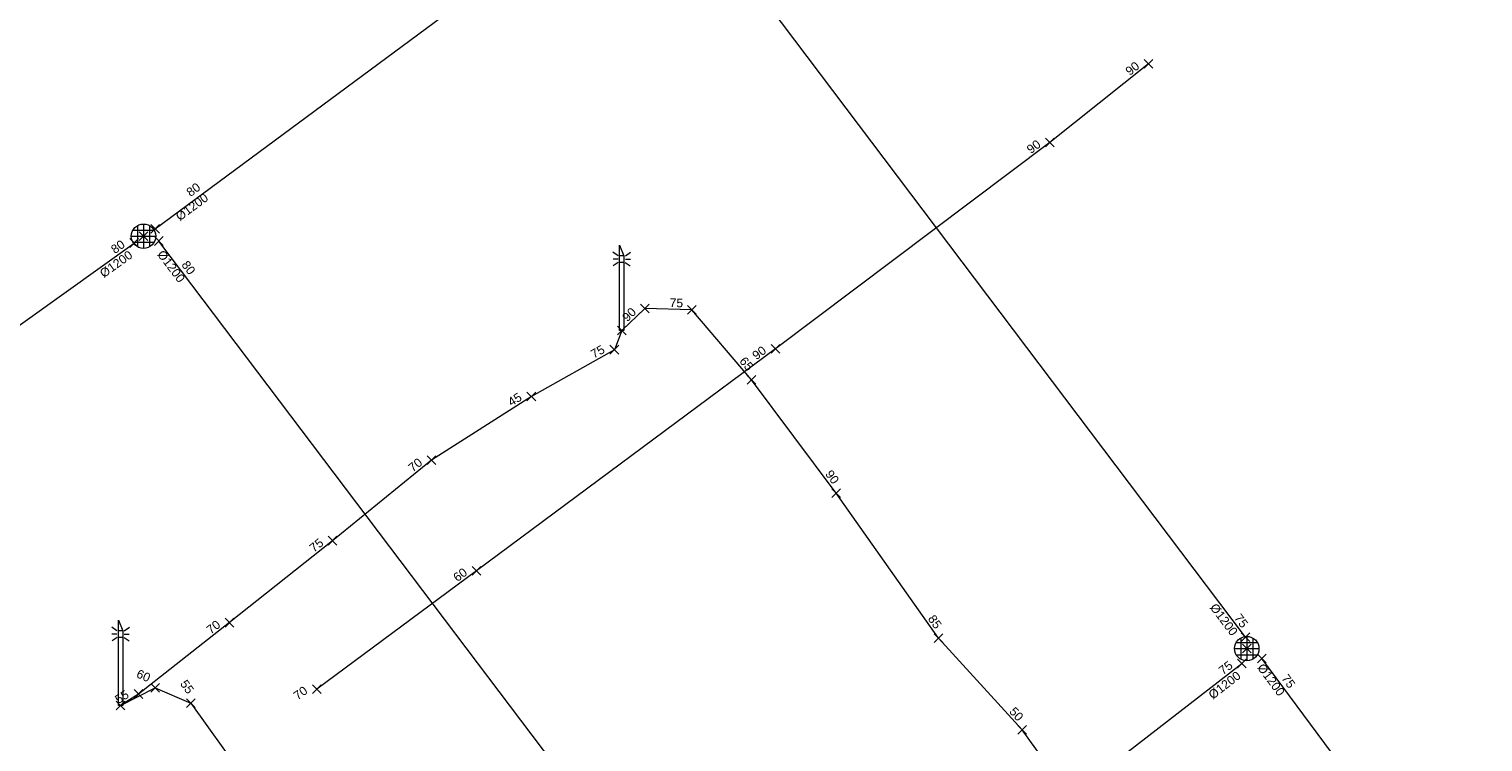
# Model space of a CAD drawing. Header units: metres. Extents: x 1575778 to 1576006, y 2263010 to 2263161.
# Tile 15 of 18: x 1575897 to 1575930, y 2263094 to 2263111. Entities that reach past the tile are written whole.
import ezdxf
from ezdxf.enums import TextEntityAlignment as Align
from ezdxf.lldxf.tags import DXFTag

# ---------------------------------------------------------------- set-up
doc = ezdxf.new("R2010")
doc.units = ezdxf.units.M
doc.header["$PDMODE"] = 3
doc.header["$PDSIZE"] = 0.1
doc.linetypes.add('TOPO_CONTINU', pattern=[0.5, 0.25, 0.25])
doc.layers.get('0').update_dxf_attribs({"lineweight": 0})
for name, color, linetype, lineweight in [('RSX_DIV_LIGNES', 211, 'DIVERS', 0), ('RSX_ECL_LIGNES', 30, 'ECL', 0), ('RSX_EP_LIGNES', 4, 'EP', 0), ('TOP_LAMPADAIRE', 7, 'TOPO_CONTINU', 0), ('TOP_PLAQUE_EGOUT', 5, 'TOPO_CONTINU', 0), ('TXT_DIAM_RSX', 7, 'TOPO_CONTINU', 0), ('TXT_PROF_RSX', 7, 'TOPO_CONTINU', 0), ('XYZ_DIV', 211, 'Continuous', 0), ('XYZ_ECL', 30, 'Continuous', 0), ('XYZ_EP', 4, 'Continuous', 0), ('XYZ_LAMPADAIRE', 7, 'TOPO_CONTINU', 0), ('XYZ_PLAQUE_EGOUT', 7, 'TOPO_CONTINU', 0)]:
    doc.layers.add(name, color=color, linetype=linetype, lineweight=lineweight)
doc.styles.add('Romans', font='romans.SHX')
doc.styles.get("Standard").update_dxf_attribs({"font": 'arial.ttf'})
tags = doc.linetypes.add('DIVERS', pattern='A,2.5,-0.6,["DIV",Romans,S=0.2,R=0,X=-0.3,Y=-0.1],-0.6', length=3.7).pattern_tags.tags
tags[6] = DXFTag(74, 10)
tags = doc.linetypes.add('ECL', pattern='A,2.5,-0.6,["ECL",Romans,S=0.2,R=0,X=-0.3,Y=-0.1],-0.6', length=3.7).pattern_tags.tags
tags[6] = DXFTag(74, 10)
tags = doc.linetypes.add('EP', pattern='A,1.25,0,["►",Standard,S=0.2,R=0,X=-0.05,Y=-0.095],-0.1,1.15,-0.5,["EP",Romans,S=0.2,R=0,X=-0.2,Y=-0.1],-0.5', length=3.5).pattern_tags.tags
tags[19] = DXFTag(74, 10)

# ---------------------------------------------------------------- blocks, each defined once
blk = doc.blocks.new('BDU_SEMIS_MAT_ALT')
at = {"color": 0}
blk.add_point((0, 0), dxfattribs=at)
blk = doc.blocks.new('RSX_PT')
blk.add_point((0, 0))
at = {"layer": 'TXT_DIAM_RSX', "color": 0}
blk.add_attdef('DIAM', text='', height=0.2, dxfattribs=at).set_placement((-0.2, -0.15), align=Align.MIDDLE_RIGHT)
at = {"layer": 'TXT_PROF_RSX', "color": 0}
blk.add_attdef('PROF', text='', height=0.2, dxfattribs=at).set_placement((-0.2, 0.15), align=Align.MIDDLE_RIGHT)
blk = doc.blocks.new('BDU_PLAQUE_EGOUT_RONDE_GRILLE')
at = {"ltscale": 2, "flags": 128}
for points in [[(-0.4, 0), (0.4, 0)], [(-0.346, 0.2), (0.346, 0.2)], [(-0.2, 0.346), (-0.2, -0.346)], [(0, 0.4), (0, -0.4)], [(0.2, 0.346), (0.2, -0.346)], [(-0.346, -0.2), (0.346, -0.2)]]:
    blk.add_lwpolyline(points, dxfattribs=at)
at = {"ltscale": 2}
blk.add_circle((0, 0), 0.4, dxfattribs=at)
blk = doc.blocks.new('BDU_MAT_LUMINEUX')
at = {"ltscale": 2, "flags": 128}
for points in [[(-0.084, 1.713), (-0.203, 1.799)], [(0.05, 1.709), (-0.05, 1.709)], [(0.084, 1.713), (0.203, 1.799)], [(-0.083, 1.634), (-0.199, 1.634)], [(-0.08, 1.559), (-0.195, 1.485)], [(0.05, 1.559), (-0.05, 1.559)], [(0.08, 1.559), (0.195, 1.485)], [(0.083, 1.634), (0.199, 1.634)]]:
    blk.add_lwpolyline(points, dxfattribs=at)
blk.add_lwpolyline([(0.05, 0), (-0.05, 0), (-0.05, 1.96), (0.05, 1.709)], close=True, dxfattribs=at)

msp = doc.modelspace()

# ---------------------------------------------------------------- linework, layer by layer
at = {"layer": 'RSX_DIV_LIGNES', "linetype": 'DIVERS', "flags": 128}
msp.add_lwpolyline([(1575922.687, 2263110.058), (1575920.424, 2263108.251), (1575914.123, 2263103.513), (1575907.259, 2263098.416), (1575903.594, 2263095.698)], dxfattribs=at)
at = {"layer": 'RSX_ECL_LIGNES', "linetype": 'ECL', "flags": 128}
msp.add_lwpolyline([(1575931.9, 2263075.468), (1575931.962, 2263075.805), (1575932.222, 2263076.551), (1575932.258, 2263076.974), (1575931.491, 2263078.358), (1575929.57, 2263081.05), (1575927.708, 2263083.91), (1575925.631, 2263086.709), (1575924.664, 2263087.869), (1575923.678, 2263087.351), (1575923.331, 2263086.952), (1575923.683, 2263087.558), (1575924.159, 2263088.267), (1575923.742, 2263089.114), (1575921.808, 2263091.955), (1575919.783, 2263094.76), (1575917.864, 2263096.866), (1575915.519, 2263100.195), (1575913.576, 2263102.802), (1575912.2, 2263104.409), (1575911.124, 2263104.437), (1575910.595, 2263103.936), (1575910.424, 2263103.493), (1575908.519, 2263102.415), (1575906.225, 2263100.954), (1575903.956, 2263099.106), (1575901.593, 2263097.223), (1575899.499, 2263095.584), (1575899.09, 2263095.323), (1575899.882, 2263095.727), (1575900.702, 2263095.374), (1575901.842, 2263093.779), (1575903.709, 2263091.813), (1575905.981, 2263089.031), (1575907.726, 2263086.637), (1575909.129, 2263084.552), (1575911.29, 2263082.012), (1575912.8, 2263079.417), (1575912.948, 2263078.905), (1575912.332, 2263078.595), (1575911.913, 2263078.17)], dxfattribs=at)
at = {"layer": 'RSX_EP_LIGNES', "linetype": 'EP', "flags": 128}
for points in [[(1575899.884, 2263106.268), (1575911.045, 2263114.536)], [(1575924.91, 2263096.891), (1575911.595, 2263114.545)], [(1575891.431, 2263100.236), (1575899.403, 2263105.943)], [(1575913.584, 2263087.96), (1575899.968, 2263105.989)], [(1575914.019, 2263087.91), (1575924.83, 2263096.286)], [(1575940.08, 2263076.429), (1575925.285, 2263096.4)]]:
    msp.add_lwpolyline(points, dxfattribs=at)

# ---------------------------------------------------------------- block references
at = {"layer": 'TOP_LAMPADAIRE', "linetype": 'TOPO_CONTINU'}
for p in [(1575910.595, 2263103.936), (1575899.09, 2263095.323)]:
    msp.add_blockref('BDU_MAT_LUMINEUX', p, dxfattribs=at)
at = {"layer": 'TOP_PLAQUE_EGOUT', "linetype": 'TOPO_CONTINU', "xscale": 0.7, "yscale": 0.7}
for p in [(1575899.616, 2263106.099), (1575924.942, 2263096.627)]:
    msp.add_blockref('BDU_PLAQUE_EGOUT_RONDE_GRILLE', p, dxfattribs=at)
at = {"layer": 'XYZ_DIV', "linetype": 'Continuous'}
ref = msp.add_blockref('RSX_PT', (1575922.687, 2263110.058), dxfattribs=dict(at, rotation=38.61198138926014))
ref.add_attrib('PROF', '90', dxfattribs={"layer": 'TXT_PROF_RSX', "color": 0, "linetype": 'TOPO_CONTINU', "height": 0.2, "rotation": 38.612}).set_placement((1575922.437, 2263110.05), align=Align.MIDDLE_RIGHT)
for p, rotation in [((1575922.687, 2263110.058), 38.61198138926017), ((1575920.424, 2263108.251), 38.61198138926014), ((1575914.123, 2263103.513), 36.93899379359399), ((1575907.259, 2263098.416), 36.59989491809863), ((1575903.594, 2263095.698), 36.55227376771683)]:
    msp.add_blockref('BDU_SEMIS_MAT_ALT', p, dxfattribs=dict(at, rotation=rotation))
ref = msp.add_blockref('RSX_PT', (1575920.424, 2263108.251), dxfattribs=dict(at, rotation=36.93899379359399))
ref.add_attrib('PROF', '90', dxfattribs={"layer": 'TXT_PROF_RSX', "color": 0, "linetype": 'TOPO_CONTINU', "height": 0.2, "rotation": 36.939}).set_placement((1575920.174, 2263108.25), align=Align.MIDDLE_RIGHT)
ref = msp.add_blockref('RSX_PT', (1575914.123, 2263103.513), dxfattribs=dict(at, rotation=36.59989491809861))
ref.add_attrib('PROF', '90', dxfattribs={"layer": 'TXT_PROF_RSX', "color": 0, "linetype": 'TOPO_CONTINU', "height": 0.2, "rotation": 36.5999}).set_placement((1575913.873, 2263103.514), align=Align.MIDDLE_RIGHT)
ref = msp.add_blockref('RSX_PT', (1575907.259, 2263098.416), dxfattribs=dict(at, rotation=36.55227376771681))
ref.add_attrib('PROF', '60', dxfattribs={"layer": 'TXT_PROF_RSX', "color": 0, "linetype": 'TOPO_CONTINU', "height": 0.2, "rotation": 36.5523}).set_placement((1575907.009, 2263098.417), align=Align.MIDDLE_RIGHT)
ref = msp.add_blockref('RSX_PT', (1575903.594, 2263095.698), dxfattribs=dict(at, rotation=36.55227376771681))
ref.add_attrib('PROF', '70', dxfattribs={"layer": 'TXT_PROF_RSX', "color": 0, "linetype": 'TOPO_CONTINU', "height": 0.2, "rotation": 36.5523}).set_placement((1575903.344, 2263095.7), align=Align.MIDDLE_RIGHT)
at = {"layer": 'XYZ_ECL', "linetype": 'Continuous'}
ref = msp.add_blockref('RSX_PT', (1575911.124, 2263104.437), dxfattribs=dict(at, rotation=43.42885010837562))
ref.add_attrib('PROF', '90', dxfattribs={"layer": 'TXT_PROF_RSX', "color": 0, "linetype": 'TOPO_CONTINU', "height": 0.2, "rotation": 43.4289}).set_placement((1575910.876, 2263104.408), align=Align.MIDDLE_RIGHT)
for name, p, rotation in [('BDU_SEMIS_MAT_ALT', (1575911.124, 2263104.437), 358.5187454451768), ('BDU_SEMIS_MAT_ALT', (1575912.2, 2263104.409), 310.5712884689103), ('BDU_SEMIS_MAT_ALT', (1575910.595, 2263103.936), 43.42885010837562), ('RSX_PT', (1575910.595, 2263103.936), 68.91953267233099), ('BDU_SEMIS_MAT_ALT', (1575910.424, 2263103.493), 68.91953267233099), ('BDU_SEMIS_MAT_ALT', (1575913.576, 2263102.802), 306.7021085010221), ('BDU_SEMIS_MAT_ALT', (1575908.519, 2263102.415), 29.49947554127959), ('BDU_SEMIS_MAT_ALT', (1575906.225, 2263100.954), 32.49938400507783), ('BDU_SEMIS_MAT_ALT', (1575915.519, 2263100.195), 305.1596781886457), ('BDU_SEMIS_MAT_ALT', (1575903.956, 2263099.106), 39.16433115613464), ('BDU_SEMIS_MAT_ALT', (1575901.593, 2263097.223), 38.55899532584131), ('BDU_SEMIS_MAT_ALT', (1575917.864, 2263096.866), 312.3448639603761), ('BDU_SEMIS_MAT_ALT', (1575899.499, 2263095.584), 38.04282129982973), ('BDU_SEMIS_MAT_ALT', (1575899.882, 2263095.727), 336.6947860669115), ('BDU_SEMIS_MAT_ALT', (1575899.09, 2263095.323), 27.07094242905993), ('RSX_PT', (1575899.09, 2263095.323), 27.07094242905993), ('BDU_SEMIS_MAT_ALT', (1575900.702, 2263095.374), 305.5485724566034), ('BDU_SEMIS_MAT_ALT', (1575919.783, 2263094.76), 305.8122795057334)]:
    msp.add_blockref(name, p, dxfattribs=dict(at, rotation=rotation))
ref = msp.add_blockref('RSX_PT', (1575912.2, 2263104.409), dxfattribs=dict(at, rotation=358.5187454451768))
ref.add_attrib('PROF', '75', dxfattribs={"layer": 'TXT_PROF_RSX', "color": 0, "linetype": 'TOPO_CONTINU', "height": 0.2, "rotation": 358.5187}).set_placement((1575912.004, 2263104.564), align=Align.MIDDLE_RIGHT)
ref = msp.add_blockref('RSX_PT', (1575910.424, 2263103.493), dxfattribs=dict(at, rotation=29.4994755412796))
ref.add_attrib('PROF', '75', dxfattribs={"layer": 'TXT_PROF_RSX', "color": 0, "linetype": 'TOPO_CONTINU', "height": 0.2, "rotation": 29.4995}).set_placement((1575910.176, 2263103.525), align=Align.MIDDLE_RIGHT)
ref = msp.add_blockref('RSX_PT', (1575913.576, 2263102.802), dxfattribs=dict(at, rotation=310.5712884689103))
ref.add_attrib('PROF', '65', dxfattribs={"layer": 'TXT_PROF_RSX', "color": 0, "linetype": 'TOPO_CONTINU', "height": 0.2, "rotation": 310.5713}).set_placement((1575913.56, 2263103.052), align=Align.MIDDLE_RIGHT)
ref = msp.add_blockref('RSX_PT', (1575908.519, 2263102.415), dxfattribs=dict(at, rotation=32.49938400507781))
ref.add_attrib('PROF', '45', dxfattribs={"layer": 'TXT_PROF_RSX', "color": 0, "linetype": 'TOPO_CONTINU', "height": 0.2, "rotation": 32.4994}).set_placement((1575908.269, 2263102.434), align=Align.MIDDLE_RIGHT)
ref = msp.add_blockref('RSX_PT', (1575906.225, 2263100.954), dxfattribs=dict(at, rotation=39.16433115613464))
ref.add_attrib('PROF', '70', dxfattribs={"layer": 'TXT_PROF_RSX', "color": 0, "linetype": 'TOPO_CONTINU', "height": 0.2, "rotation": 39.1643}).set_placement((1575905.975, 2263100.944), align=Align.MIDDLE_RIGHT)
ref = msp.add_blockref('RSX_PT', (1575915.519, 2263100.195), dxfattribs=dict(at, rotation=306.7021085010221))
ref.add_attrib('PROF', '90', dxfattribs={"layer": 'TXT_PROF_RSX', "color": 0, "linetype": 'TOPO_CONTINU', "height": 0.2, "rotation": 306.7021}).set_placement((1575915.52, 2263100.445), align=Align.MIDDLE_RIGHT)
ref = msp.add_blockref('RSX_PT', (1575903.956, 2263099.106), dxfattribs=dict(at, rotation=38.5589953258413))
ref.add_attrib('PROF', '75', dxfattribs={"layer": 'TXT_PROF_RSX', "color": 0, "linetype": 'TOPO_CONTINU', "height": 0.2, "rotation": 38.559}).set_placement((1575903.706, 2263099.099), align=Align.MIDDLE_RIGHT)
ref = msp.add_blockref('RSX_PT', (1575901.593, 2263097.223), dxfattribs=dict(at, rotation=38.04282129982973))
ref.add_attrib('PROF', '70', dxfattribs={"layer": 'TXT_PROF_RSX', "color": 0, "linetype": 'TOPO_CONTINU', "height": 0.2, "rotation": 38.0428}).set_placement((1575901.343, 2263097.218), align=Align.MIDDLE_RIGHT)
ref = msp.add_blockref('RSX_PT', (1575917.864, 2263096.866), dxfattribs=dict(at, rotation=305.1596781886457))
ref.add_attrib('PROF', '85', dxfattribs={"layer": 'TXT_PROF_RSX', "color": 0, "linetype": 'TOPO_CONTINU', "height": 0.2, "rotation": 305.1597}).set_placement((1575917.872, 2263097.116), align=Align.MIDDLE_RIGHT)
ref = msp.add_blockref('RSX_PT', (1575899.882, 2263095.727), dxfattribs=dict(at, rotation=336.6947860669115))
ref.add_attrib('PROF', '60', dxfattribs={"layer": 'TXT_PROF_RSX', "color": 0, "linetype": 'TOPO_CONTINU', "height": 0.2, "rotation": 336.6948}).set_placement((1575899.758, 2263095.944), align=Align.MIDDLE_RIGHT)
ref = msp.add_blockref('RSX_PT', (1575900.702, 2263095.374), dxfattribs=dict(at, rotation=305.5485724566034))
ref.add_attrib('PROF', '55', dxfattribs={"layer": 'TXT_PROF_RSX', "color": 0, "linetype": 'TOPO_CONTINU', "height": 0.2, "rotation": 305.5486}).set_placement((1575900.708, 2263095.624), align=Align.MIDDLE_RIGHT)
ref = msp.add_blockref('RSX_PT', (1575899.499, 2263095.584), dxfattribs=dict(at, rotation=32.57604431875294))
ref.add_attrib('PROF', '55', dxfattribs={"layer": 'TXT_PROF_RSX', "color": 0, "linetype": 'TOPO_CONTINU', "height": 0.2, "rotation": 32.576}).set_placement((1575899.25, 2263095.603), align=Align.MIDDLE_RIGHT)
ref = msp.add_blockref('RSX_PT', (1575919.783, 2263094.76), dxfattribs=dict(at, rotation=312.3448639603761))
ref.add_attrib('PROF', '50', dxfattribs={"layer": 'TXT_PROF_RSX', "color": 0, "linetype": 'TOPO_CONTINU', "height": 0.2, "rotation": 312.3449}).set_placement((1575919.76, 2263095.009), align=Align.MIDDLE_RIGHT)
at = {"layer": 'XYZ_EP', "linetype": 'Continuous'}
ref = msp.add_blockref('RSX_PT', (1575899.884, 2263106.268), dxfattribs=dict(at, rotation=36.53099016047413))
ref.add_attrib('PROF', '80', dxfattribs={"layer": 'TXT_PROF_RSX', "color": 0, "linetype": 'TOPO_CONTINU', "height": 0.2, "rotation": 36.531}).set_placement((1575900.885, 2263107.262), align=Align.MIDDLE_RIGHT)
ref.add_attrib('DIAM', '%%C1200', dxfattribs={"layer": 'TXT_DIAM_RSX', "color": 0, "linetype": 'TOPO_CONTINU', "height": 0.2, "rotation": 36.531}).set_placement((1575901.064, 2263107.021), align=Align.MIDDLE_RIGHT)
for p, rotation in [((1575899.884, 2263106.268), 36.53099016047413), ((1575899.403, 2263105.943), 35.59935218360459), ((1575899.968, 2263105.989), 307.0605176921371), ((1575924.91, 2263096.891), 307.0248372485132), ((1575924.83, 2263096.286), 37.76580340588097), ((1575925.285, 2263096.4), 306.5310484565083)]:
    msp.add_blockref('BDU_SEMIS_MAT_ALT', p, dxfattribs=dict(at, rotation=rotation))
ref = msp.add_blockref('RSX_PT', (1575899.403, 2263105.943), dxfattribs=dict(at, rotation=35.59935218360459))
ref.add_attrib('PROF', '80', dxfattribs={"layer": 'TXT_PROF_RSX', "color": 0, "linetype": 'TOPO_CONTINU', "height": 0.2, "rotation": 35.5994}).set_placement((1575899.153, 2263105.948), align=Align.MIDDLE_RIGHT)
ref.add_attrib('DIAM', '%%C1200', dxfattribs={"layer": 'TXT_DIAM_RSX', "color": 0, "linetype": 'TOPO_CONTINU', "height": 0.2, "rotation": 35.5994}).set_placement((1575899.327, 2263105.705), align=Align.MIDDLE_RIGHT)
ref = msp.add_blockref('RSX_PT', (1575899.968, 2263105.989), dxfattribs=dict(at, rotation=307.0605176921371))
ref.add_attrib('PROF', '80', dxfattribs={"layer": 'TXT_PROF_RSX', "color": 0, "linetype": 'TOPO_CONTINU', "height": 0.2, "rotation": 307.0605}).set_placement((1575900.743, 2263105.253), align=Align.MIDDLE_RIGHT)
ref.add_attrib('DIAM', '%%C1200', dxfattribs={"layer": 'TXT_DIAM_RSX', "color": 0, "linetype": 'TOPO_CONTINU', "height": 0.2, "rotation": 307.0605}).set_placement((1575900.504, 2263105.073), align=Align.MIDDLE_RIGHT)
ref = msp.add_blockref('RSX_PT', (1575924.91, 2263096.891), dxfattribs=dict(at, rotation=307.0248372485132))
ref.add_attrib('PROF', '75', dxfattribs={"layer": 'TXT_PROF_RSX', "color": 0, "linetype": 'TOPO_CONTINU', "height": 0.2, "rotation": 307.0248}).set_placement((1575924.909, 2263097.141), align=Align.MIDDLE_RIGHT)
ref.add_attrib('DIAM', '%%C1200', dxfattribs={"layer": 'TXT_DIAM_RSX', "color": 0, "linetype": 'TOPO_CONTINU', "height": 0.2, "rotation": 307.0248}).set_placement((1575924.67, 2263096.96), align=Align.MIDDLE_RIGHT)
ref = msp.add_blockref('RSX_PT', (1575924.83, 2263096.286), dxfattribs=dict(at, rotation=37.76580340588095))
ref.add_attrib('PROF', '75', dxfattribs={"layer": 'TXT_PROF_RSX', "color": 0, "linetype": 'TOPO_CONTINU', "height": 0.2, "rotation": 37.7658}).set_placement((1575924.58, 2263096.282), align=Align.MIDDLE_RIGHT)
ref.add_attrib('DIAM', '%%C1200', dxfattribs={"layer": 'TXT_DIAM_RSX', "color": 0, "linetype": 'TOPO_CONTINU', "height": 0.2, "rotation": 37.7658}).set_placement((1575924.763, 2263096.045), align=Align.MIDDLE_RIGHT)
ref = msp.add_blockref('RSX_PT', (1575925.285, 2263096.4), dxfattribs=dict(at, rotation=306.5310484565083))
ref.add_attrib('PROF', '75', dxfattribs={"layer": 'TXT_PROF_RSX', "color": 0, "linetype": 'TOPO_CONTINU', "height": 0.2, "rotation": 306.531}).set_placement((1575925.992, 2263095.753), align=Align.MIDDLE_RIGHT)
ref.add_attrib('DIAM', '%%C1200', dxfattribs={"layer": 'TXT_DIAM_RSX', "color": 0, "linetype": 'TOPO_CONTINU', "height": 0.2, "rotation": 306.531}).set_placement((1575925.751, 2263095.575), align=Align.MIDDLE_RIGHT)
at = {"layer": 'XYZ_LAMPADAIRE', "linetype": 'TOPO_CONTINU'}
for p in [(1575910.595, 2263103.936), (1575899.09, 2263095.323)]:
    msp.add_blockref('BDU_SEMIS_MAT_ALT', p, dxfattribs=at)
at = {"layer": 'XYZ_PLAQUE_EGOUT', "linetype": 'TOPO_CONTINU'}
for p in [(1575899.616, 2263106.099), (1575924.942, 2263096.627)]:
    msp.add_blockref('BDU_SEMIS_MAT_ALT', p, dxfattribs=at)

doc.saveas('drawing.dxf')
